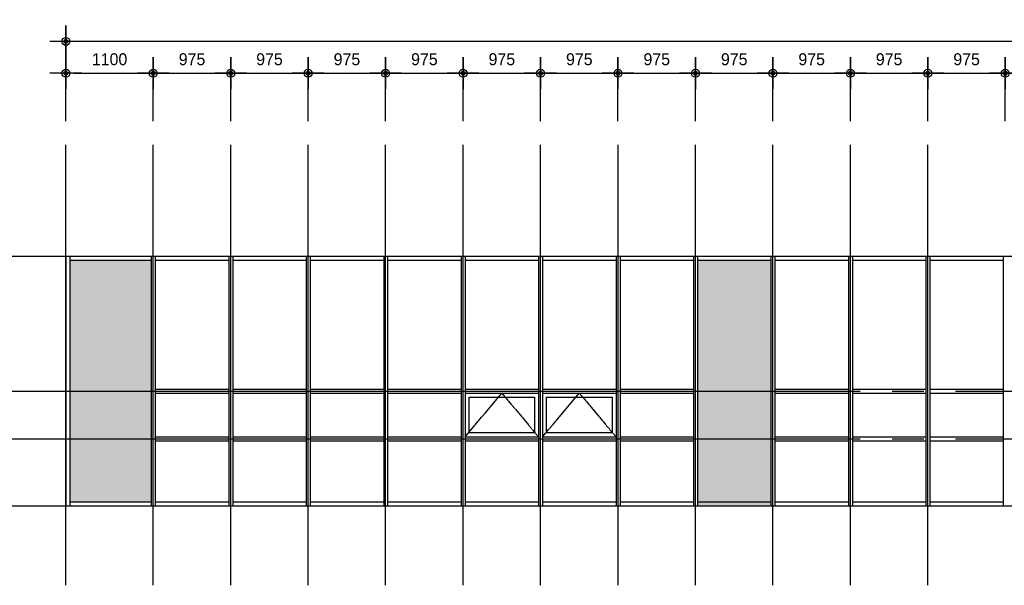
# Model space of a CAD drawing. Header units: millimetres. Extents: x 3445018 to 4174071, y -6064565 to -5122887.
# Tile 4 of 192: x 3683435 to 3695829, y -6043598 to -6036484. Entities that reach past the tile are written whole.
import ezdxf

# ---------------------------------------------------------------- set-up
doc = ezdxf.new("R2010")
doc.units = ezdxf.units.MM
doc.header["$MEASUREMENT"] = 0
doc.linetypes.add('CEN', pattern=[66, 60, -2, 2, -2])
doc.layers.get('DEFPOINTS').update_dxf_attribs({"linetype": 'CONTINUOUS'})
for name, color, linetype in [('A_GE_CEN', 1, 'CEN'), ('CEN', 13, 'CEN'), ('DIM', 7, 'CONTINUOUS'), ('SO-252', 252, 'CONTINUOUS'), ('WIN1', 4, 'CONTINUOUS'), ('WIN2', 9, 'CONTINUOUS')]:
    doc.layers.add(name, color=color, linetype=linetype)
doc.styles.add('HY울릉도 L', font='txt')
doc.styles.add('SDP-S', font='txt')
doc.dimstyles.new('SMDI-3', dxfattribs={"dimtxt": 3, "dimasz": 1, "dimexe": 2, "dimexo": 3, "dimgap": 1, "dimtad": 1, "dimdsep": 46, "dimtxsty": 'HY울릉도 L', "dimblk": 'Z_DOT', "dimcen": 2.5, "dimdle": 1.5, "dimclrd": 1, "dimclre": 1, "dimclrt": 2, "dimadec": 0, "dimazin": 0, "dimtfac": 1, "dimtix": 1, "dimtmove": 2, "dimatfit": 3, "dimldrblk": 'Z_DOT', "dimfxl": 2, "dimtvp": 1, "dimtolj": 1, "dimtzin": 0, "dimarcsym": 0})

# ---------------------------------------------------------------- blocks, each defined once
blk = doc.blocks.new('Z_DOT')
at = {"layer": 'DIM', "color": 1, "ltscale": 3}
for p, q in [((0, -2), (0, 2)), ((-2, 0), (2, 0))]:
    blk.add_line(p, q, dxfattribs=at)
for radius in [0.5, 0.25]:
    blk.add_circle((0, 0), radius, dxfattribs=at)
blk = doc.blocks.new('*D1013')
at = {"layer": 'DEFPOINTS', "color": 0, "ltscale": 3, "transparency": 16777216}
for p in [(3685116, -6037157), (3684016, -6038057), (3685116, -6038058)]:
    blk.add_point(p, dxfattribs=at)
at = {"layer": 'DIM', "color": 1, "lineweight": -2, "ltscale": 3, "transparency": 16777216}
for p, q in [((3684016, -6037757), (3684016, -6036957)), ((3685116, -6037758), (3685116, -6036957)), ((3684116, -6037157), (3685016, -6037157))]:
    blk.add_line(p, q, dxfattribs=at)
at = {"layer": 'DIM', "color": 1, "lineweight": -2, "ltscale": 3, "transparency": 16777216, "xscale": 100, "yscale": 100, "zscale": 100, "rotation": 180}
blk.add_blockref('Z_DOT', (3684016, -6037157), dxfattribs=at)
at = {"layer": 'DIM', "color": 1, "lineweight": -2, "ltscale": 3, "transparency": 16777216, "xscale": 100, "yscale": 100, "zscale": 100}
blk.add_blockref('Z_DOT', (3685116, -6037157), dxfattribs=at)
at = {"layer": 'DIM', "color": 2, "ltscale": 3, "transparency": 16777216, "insert": (3684566, -6036982), "char_height": 150, "attachment_point": 5, "style": 'SDP-S'}
blk.add_mtext('\\A1;1100', dxfattribs=at)
blk = doc.blocks.new('*D1014')
at = {"layer": 'DEFPOINTS', "color": 0, "ltscale": 3, "transparency": 16777216}
for p in [(3686091, -6037157), (3685116, -6038057), (3686091, -6038058)]:
    blk.add_point(p, dxfattribs=at)
at = {"layer": 'DIM', "color": 1, "lineweight": -2, "ltscale": 3, "transparency": 16777216}
for p, q in [((3685116, -6037757), (3685116, -6036957)), ((3686091, -6037758), (3686091, -6036957)), ((3685216, -6037157), (3685991, -6037157))]:
    blk.add_line(p, q, dxfattribs=at)
at = {"layer": 'DIM', "color": 1, "lineweight": -2, "ltscale": 3, "transparency": 16777216, "xscale": 100, "yscale": 100, "zscale": 100, "rotation": 180}
blk.add_blockref('Z_DOT', (3685116, -6037157), dxfattribs=at)
at = {"layer": 'DIM', "color": 1, "lineweight": -2, "ltscale": 3, "transparency": 16777216, "xscale": 100, "yscale": 100, "zscale": 100}
blk.add_blockref('Z_DOT', (3686091, -6037157), dxfattribs=at)
at = {"layer": 'DIM', "color": 2, "ltscale": 3, "transparency": 16777216, "insert": (3685604, -6036982), "char_height": 150, "attachment_point": 5, "style": 'SDP-S'}
blk.add_mtext('\\A1;975', dxfattribs=at)
blk = doc.blocks.new('*D1015')
at = {"layer": 'DEFPOINTS', "color": 0, "ltscale": 3, "transparency": 16777216}
for p in [(3687066, -6037157), (3686091, -6038057), (3687066, -6038058)]:
    blk.add_point(p, dxfattribs=at)
at = {"layer": 'DIM', "color": 1, "lineweight": -2, "ltscale": 3, "transparency": 16777216}
for p, q in [((3686091, -6037757), (3686091, -6036957)), ((3687066, -6037758), (3687066, -6036957)), ((3686191, -6037157), (3686966, -6037157))]:
    blk.add_line(p, q, dxfattribs=at)
at = {"layer": 'DIM', "color": 1, "lineweight": -2, "ltscale": 3, "transparency": 16777216, "xscale": 100, "yscale": 100, "zscale": 100, "rotation": 180}
blk.add_blockref('Z_DOT', (3686091, -6037157), dxfattribs=at)
at = {"layer": 'DIM', "color": 1, "lineweight": -2, "ltscale": 3, "transparency": 16777216, "xscale": 100, "yscale": 100, "zscale": 100}
blk.add_blockref('Z_DOT', (3687066, -6037157), dxfattribs=at)
at = {"layer": 'DIM', "color": 2, "ltscale": 3, "transparency": 16777216, "insert": (3686579, -6036982), "char_height": 150, "attachment_point": 5, "style": 'SDP-S'}
blk.add_mtext('\\A1;975', dxfattribs=at)
blk = doc.blocks.new('*D1016')
at = {"layer": 'DEFPOINTS', "color": 0, "ltscale": 3, "transparency": 16777216}
for p in [(3688041, -6037157), (3687066, -6038057), (3688041, -6038058)]:
    blk.add_point(p, dxfattribs=at)
at = {"layer": 'DIM', "color": 1, "lineweight": -2, "ltscale": 3, "transparency": 16777216}
for p, q in [((3687066, -6037757), (3687066, -6036957)), ((3688041, -6037758), (3688041, -6036957)), ((3687166, -6037157), (3687941, -6037157))]:
    blk.add_line(p, q, dxfattribs=at)
at = {"layer": 'DIM', "color": 1, "lineweight": -2, "ltscale": 3, "transparency": 16777216, "xscale": 100, "yscale": 100, "zscale": 100, "rotation": 180}
blk.add_blockref('Z_DOT', (3687066, -6037157), dxfattribs=at)
at = {"layer": 'DIM', "color": 1, "lineweight": -2, "ltscale": 3, "transparency": 16777216, "xscale": 100, "yscale": 100, "zscale": 100}
blk.add_blockref('Z_DOT', (3688041, -6037157), dxfattribs=at)
at = {"layer": 'DIM', "color": 2, "ltscale": 3, "transparency": 16777216, "insert": (3687554, -6036982), "char_height": 150, "attachment_point": 5, "style": 'SDP-S'}
blk.add_mtext('\\A1;975', dxfattribs=at)
blk = doc.blocks.new('*D1017')
at = {"layer": 'DEFPOINTS', "color": 0, "ltscale": 3, "transparency": 16777216}
for p in [(3689016, -6037157), (3688041, -6038057), (3689016, -6038058)]:
    blk.add_point(p, dxfattribs=at)
at = {"layer": 'DIM', "color": 1, "lineweight": -2, "ltscale": 3, "transparency": 16777216}
for p, q in [((3688041, -6037757), (3688041, -6036957)), ((3689016, -6037758), (3689016, -6036957)), ((3688141, -6037157), (3688916, -6037157))]:
    blk.add_line(p, q, dxfattribs=at)
at = {"layer": 'DIM', "color": 1, "lineweight": -2, "ltscale": 3, "transparency": 16777216, "xscale": 100, "yscale": 100, "zscale": 100, "rotation": 180}
blk.add_blockref('Z_DOT', (3688041, -6037157), dxfattribs=at)
at = {"layer": 'DIM', "color": 1, "lineweight": -2, "ltscale": 3, "transparency": 16777216, "xscale": 100, "yscale": 100, "zscale": 100}
blk.add_blockref('Z_DOT', (3689016, -6037157), dxfattribs=at)
at = {"layer": 'DIM', "color": 2, "ltscale": 3, "transparency": 16777216, "insert": (3688529, -6036982), "char_height": 150, "attachment_point": 5, "style": 'SDP-S'}
blk.add_mtext('\\A1;975', dxfattribs=at)
blk = doc.blocks.new('*D1018')
at = {"layer": 'DEFPOINTS', "color": 0, "ltscale": 3, "transparency": 16777216}
for p in [(3689991, -6037157), (3689016, -6038057), (3689991, -6038058)]:
    blk.add_point(p, dxfattribs=at)
at = {"layer": 'DIM', "color": 1, "lineweight": -2, "ltscale": 3, "transparency": 16777216}
for p, q in [((3689016, -6037757), (3689016, -6036957)), ((3689991, -6037758), (3689991, -6036957)), ((3689116, -6037157), (3689891, -6037157))]:
    blk.add_line(p, q, dxfattribs=at)
at = {"layer": 'DIM', "color": 1, "lineweight": -2, "ltscale": 3, "transparency": 16777216, "xscale": 100, "yscale": 100, "zscale": 100, "rotation": 180}
blk.add_blockref('Z_DOT', (3689016, -6037157), dxfattribs=at)
at = {"layer": 'DIM', "color": 1, "lineweight": -2, "ltscale": 3, "transparency": 16777216, "xscale": 100, "yscale": 100, "zscale": 100}
blk.add_blockref('Z_DOT', (3689991, -6037157), dxfattribs=at)
at = {"layer": 'DIM', "color": 2, "ltscale": 3, "transparency": 16777216, "insert": (3689504, -6036982), "char_height": 150, "attachment_point": 5, "style": 'SDP-S'}
blk.add_mtext('\\A1;975', dxfattribs=at)
blk = doc.blocks.new('*D1019')
at = {"layer": 'DEFPOINTS', "color": 0, "ltscale": 3, "transparency": 16777216}
for p in [(3690966, -6037157), (3689991, -6038057), (3690966, -6038058)]:
    blk.add_point(p, dxfattribs=at)
at = {"layer": 'DIM', "color": 1, "lineweight": -2, "ltscale": 3, "transparency": 16777216}
for p, q in [((3689991, -6037757), (3689991, -6036957)), ((3690966, -6037758), (3690966, -6036957)), ((3690091, -6037157), (3690866, -6037157))]:
    blk.add_line(p, q, dxfattribs=at)
at = {"layer": 'DIM', "color": 1, "lineweight": -2, "ltscale": 3, "transparency": 16777216, "xscale": 100, "yscale": 100, "zscale": 100, "rotation": 180}
blk.add_blockref('Z_DOT', (3689991, -6037157), dxfattribs=at)
at = {"layer": 'DIM', "color": 1, "lineweight": -2, "ltscale": 3, "transparency": 16777216, "xscale": 100, "yscale": 100, "zscale": 100}
blk.add_blockref('Z_DOT', (3690966, -6037157), dxfattribs=at)
at = {"layer": 'DIM', "color": 2, "ltscale": 3, "transparency": 16777216, "insert": (3690479, -6036982), "char_height": 150, "attachment_point": 5, "style": 'SDP-S'}
blk.add_mtext('\\A1;975', dxfattribs=at)
blk = doc.blocks.new('*D1020')
at = {"layer": 'DEFPOINTS', "color": 0, "ltscale": 3, "transparency": 16777216}
for p in [(3691941, -6037157), (3690966, -6038057), (3691941, -6038058)]:
    blk.add_point(p, dxfattribs=at)
at = {"layer": 'DIM', "color": 1, "lineweight": -2, "ltscale": 3, "transparency": 16777216}
for p, q in [((3690966, -6037757), (3690966, -6036957)), ((3691941, -6037758), (3691941, -6036957)), ((3691066, -6037157), (3691841, -6037157))]:
    blk.add_line(p, q, dxfattribs=at)
at = {"layer": 'DIM', "color": 1, "lineweight": -2, "ltscale": 3, "transparency": 16777216, "xscale": 100, "yscale": 100, "zscale": 100, "rotation": 180}
blk.add_blockref('Z_DOT', (3690966, -6037157), dxfattribs=at)
at = {"layer": 'DIM', "color": 1, "lineweight": -2, "ltscale": 3, "transparency": 16777216, "xscale": 100, "yscale": 100, "zscale": 100}
blk.add_blockref('Z_DOT', (3691941, -6037157), dxfattribs=at)
at = {"layer": 'DIM', "color": 2, "ltscale": 3, "transparency": 16777216, "insert": (3691454, -6036982), "char_height": 150, "attachment_point": 5, "style": 'SDP-S'}
blk.add_mtext('\\A1;975', dxfattribs=at)
blk = doc.blocks.new('*D1003')
at = {"layer": 'DEFPOINTS', "color": 0, "ltscale": 3, "transparency": 16777216}
for p in [(3692916, -6037157), (3691941, -6038057), (3692916, -6038058)]:
    blk.add_point(p, dxfattribs=at)
at = {"layer": 'DIM', "color": 1, "lineweight": -2, "ltscale": 3, "transparency": 16777216}
for p, q in [((3691941, -6037757), (3691941, -6036957)), ((3692916, -6037758), (3692916, -6036957)), ((3692041, -6037157), (3692816, -6037157))]:
    blk.add_line(p, q, dxfattribs=at)
at = {"layer": 'DIM', "color": 1, "lineweight": -2, "ltscale": 3, "transparency": 16777216, "xscale": 100, "yscale": 100, "zscale": 100, "rotation": 180}
blk.add_blockref('Z_DOT', (3691941, -6037157), dxfattribs=at)
at = {"layer": 'DIM', "color": 1, "lineweight": -2, "ltscale": 3, "transparency": 16777216, "xscale": 100, "yscale": 100, "zscale": 100}
blk.add_blockref('Z_DOT', (3692916, -6037157), dxfattribs=at)
at = {"layer": 'DIM', "color": 2, "ltscale": 3, "transparency": 16777216, "insert": (3692429, -6036982), "char_height": 150, "attachment_point": 5, "style": 'SDP-S'}
blk.add_mtext('\\A1;975', dxfattribs=at)
blk = doc.blocks.new('*D1004')
at = {"layer": 'DEFPOINTS', "color": 0, "ltscale": 3, "transparency": 16777216}
for p in [(3693891, -6037157), (3692916, -6038057), (3693891, -6038058)]:
    blk.add_point(p, dxfattribs=at)
at = {"layer": 'DIM', "color": 1, "lineweight": -2, "ltscale": 3, "transparency": 16777216}
for p, q in [((3692916, -6037757), (3692916, -6036957)), ((3693891, -6037758), (3693891, -6036957)), ((3693016, -6037157), (3693791, -6037157))]:
    blk.add_line(p, q, dxfattribs=at)
at = {"layer": 'DIM', "color": 1, "lineweight": -2, "ltscale": 3, "transparency": 16777216, "xscale": 100, "yscale": 100, "zscale": 100, "rotation": 180}
blk.add_blockref('Z_DOT', (3692916, -6037157), dxfattribs=at)
at = {"layer": 'DIM', "color": 1, "lineweight": -2, "ltscale": 3, "transparency": 16777216, "xscale": 100, "yscale": 100, "zscale": 100}
blk.add_blockref('Z_DOT', (3693891, -6037157), dxfattribs=at)
at = {"layer": 'DIM', "color": 2, "ltscale": 3, "transparency": 16777216, "insert": (3693404, -6036982), "char_height": 150, "attachment_point": 5, "style": 'SDP-S'}
blk.add_mtext('\\A1;975', dxfattribs=at)
blk = doc.blocks.new('*D1005')
at = {"layer": 'DEFPOINTS', "color": 0, "ltscale": 3, "transparency": 16777216}
for p in [(3694866, -6037157), (3693891, -6038057), (3694866, -6038058)]:
    blk.add_point(p, dxfattribs=at)
at = {"layer": 'DIM', "color": 1, "lineweight": -2, "ltscale": 3, "transparency": 16777216}
for p, q in [((3693891, -6037757), (3693891, -6036957)), ((3694866, -6037758), (3694866, -6036957)), ((3693991, -6037157), (3694766, -6037157))]:
    blk.add_line(p, q, dxfattribs=at)
at = {"layer": 'DIM', "color": 1, "lineweight": -2, "ltscale": 3, "transparency": 16777216, "xscale": 100, "yscale": 100, "zscale": 100, "rotation": 180}
blk.add_blockref('Z_DOT', (3693891, -6037157), dxfattribs=at)
at = {"layer": 'DIM', "color": 1, "lineweight": -2, "ltscale": 3, "transparency": 16777216, "xscale": 100, "yscale": 100, "zscale": 100}
blk.add_blockref('Z_DOT', (3694866, -6037157), dxfattribs=at)
at = {"layer": 'DIM', "color": 2, "ltscale": 3, "transparency": 16777216, "insert": (3694379, -6036982), "char_height": 150, "attachment_point": 5, "style": 'SDP-S'}
blk.add_mtext('\\A1;975', dxfattribs=at)
blk = doc.blocks.new('*D1006')
at = {"layer": 'DEFPOINTS', "color": 0, "ltscale": 3, "transparency": 16777216}
for p in [(3695841, -6037157), (3694866, -6038057), (3695841, -6038058)]:
    blk.add_point(p, dxfattribs=at)
at = {"layer": 'DIM', "color": 1, "lineweight": -2, "ltscale": 3, "transparency": 16777216}
for p, q in [((3694866, -6037757), (3694866, -6036957)), ((3695841, -6037758), (3695841, -6036957)), ((3694966, -6037157), (3695741, -6037157))]:
    blk.add_line(p, q, dxfattribs=at)
at = {"layer": 'DIM', "color": 1, "lineweight": -2, "ltscale": 3, "transparency": 16777216, "xscale": 100, "yscale": 100, "zscale": 100, "rotation": 180}
blk.add_blockref('Z_DOT', (3694866, -6037157), dxfattribs=at)
at = {"layer": 'DIM', "color": 1, "lineweight": -2, "ltscale": 3, "transparency": 16777216, "xscale": 100, "yscale": 100, "zscale": 100}
blk.add_blockref('Z_DOT', (3695841, -6037157), dxfattribs=at)
at = {"layer": 'DIM', "color": 2, "ltscale": 3, "transparency": 16777216, "insert": (3695354, -6036982), "char_height": 150, "attachment_point": 5, "style": 'SDP-S'}
blk.add_mtext('\\A1;975', dxfattribs=at)
blk = doc.blocks.new('*D1007')
at = {"layer": 'DEFPOINTS', "color": 0, "ltscale": 3, "transparency": 16777216}
for p in [(3696816, -6037157), (3695841, -6038057), (3696816, -6038058)]:
    blk.add_point(p, dxfattribs=at)
at = {"layer": 'DIM', "color": 1, "lineweight": -2, "ltscale": 3, "transparency": 16777216}
for p, q in [((3695841, -6037757), (3695841, -6036957)), ((3696816, -6037758), (3696816, -6036957)), ((3695941, -6037157), (3696716, -6037157))]:
    blk.add_line(p, q, dxfattribs=at)
at = {"layer": 'DIM', "color": 1, "lineweight": -2, "ltscale": 3, "transparency": 16777216, "xscale": 100, "yscale": 100, "zscale": 100, "rotation": 180}
blk.add_blockref('Z_DOT', (3695841, -6037157), dxfattribs=at)
at = {"layer": 'DIM', "color": 1, "lineweight": -2, "ltscale": 3, "transparency": 16777216, "xscale": 100, "yscale": 100, "zscale": 100}
blk.add_blockref('Z_DOT', (3696816, -6037157), dxfattribs=at)
at = {"layer": 'DIM', "color": 2, "ltscale": 3, "transparency": 16777216, "insert": (3696329, -6036982), "char_height": 150, "attachment_point": 5, "style": 'SDP-S'}
blk.add_mtext('\\A1;975', dxfattribs=at)
blk = doc.blocks.new('*D1000')
at = {"layer": 'DEFPOINTS', "color": 0, "ltscale": 3, "transparency": 16777216}
for p in [(3684016, -6036757), (3684016, -6038058), (3719366, -6038058)]:
    blk.add_point(p, dxfattribs=at)
at = {"layer": 'DIM', "color": 1, "lineweight": -2, "ltscale": 3, "transparency": 16777216}
for p, q in [((3684016, -6037758), (3684016, -6036557)), ((3719366, -6037758), (3719366, -6036557)), ((3719266, -6036757), (3684116, -6036757))]:
    blk.add_line(p, q, dxfattribs=at)
at = {"layer": 'DIM', "color": 1, "lineweight": -2, "ltscale": 3, "transparency": 16777216, "xscale": 100, "yscale": 100, "zscale": 100, "rotation": 180}
blk.add_blockref('Z_DOT', (3684016, -6036757), dxfattribs=at)
at = {"layer": 'DIM', "color": 1, "lineweight": -2, "ltscale": 3, "transparency": 16777216, "xscale": 100, "yscale": 100, "zscale": 100}
blk.add_blockref('Z_DOT', (3719366, -6036757), dxfattribs=at)
at = {"layer": 'DIM', "color": 2, "ltscale": 3, "transparency": 16777216, "insert": (3701691, -6036582), "char_height": 150, "attachment_point": 5, "style": 'SDP-S'}
blk.add_mtext('\\A1;35350', dxfattribs=at)

msp = doc.modelspace()

# ---------------------------------------------------------------- hatches: boundary and pattern name
at = {"layer": 'SO-252', "ltscale": 200}
h = msp.add_hatch(color=256, dxfattribs=at)
h.dxf.hatch_style = 1
h.paths.add_polyline_path([(3685091.297, -6039507.235), (3684066.297, -6039507.235), (3684066.297, -6042547.235), (3685091.297, -6042547.235)])
h = msp.add_hatch(color=256, dxfattribs=at)
h.dxf.hatch_style = 1
h.paths.add_polyline_path([(3692891.297, -6039507.235), (3691966.297, -6039507.235), (3691966.297, -6042607.235), (3692891.297, -6042607.235)])

# ---------------------------------------------------------------- linework, layer by layer
at = {"layer": 'A_GE_CEN', "ltscale": 200}
for p, q in [((3684016.297, -6043597.235), (3684016.297, -6038057.199)), ((3685116.297, -6043598.163), (3685116.297, -6038058.127)), ((3685116.297, -6043598.259), (3685116.297, -6038058.227)), ((3686091.297, -6043597.135), (3686091.297, -6038057.099)), ((3686091.297, -6043597.231), (3686091.297, -6038057.199)), ((3687066.297, -6043598.163), (3687066.297, -6038058.127)), ((3687066.297, -6043598.259), (3687066.297, -6038058.227)), ((3688041.297, -6043597.135), (3688041.297, -6038057.099)), ((3688041.297, -6043597.231), (3688041.297, -6038057.199)), ((3689016.297, -6043597.135), (3689016.297, -6038057.099)), ((3689016.297, -6043597.231), (3689016.297, -6038057.199)), ((3689991.297, -6043598.163), (3689991.297, -6038058.127)), ((3689991.297, -6043598.259), (3689991.297, -6038058.227)), ((3690966.297, -6043598.263), (3690966.297, -6038058.227)), ((3690966.297, -6043598.359), (3690966.297, -6038058.327)), ((3691941.297, -6043598.163), (3691941.297, -6038058.127)), ((3691941.297, -6043598.259), (3691941.297, -6038058.227)), ((3692916.297, -6043598.163), (3692916.297, -6038058.127)), ((3692916.297, -6043598.259), (3692916.297, -6038058.227)), ((3693891.297, -6043598.163), (3693891.297, -6038058.127)), ((3693891.297, -6043598.259), (3693891.297, -6038058.227)), ((3694866.297, -6043598.163), (3694866.297, -6038058.127)), ((3694866.297, -6043598.259), (3694866.297, -6038058.227)), ((3682015.696, -6039457.235), (3721366.365, -6039457.235)), ((3682015.696, -6039457.235), (3707365.696, -6039457.235)), ((3682015.696, -6041157.235), (3707365.696, -6041157.235)), ((3682015.696, -6041157.235), (3721366.365, -6041157.235)), ((3682015.696, -6041757.235), (3707365.696, -6041757.235)), ((3682015.696, -6041757.235), (3721366.365, -6041757.235)), ((3682015.696, -6042597.235), (3721366.365, -6042597.235)), ((3682016.297, -6042597.235), (3707366.297, -6042597.235))]:
    msp.add_line(p, q, dxfattribs=at)
at = {"layer": 'CEN'}
for points in [[(3689041.297, -6041732.235), (3689503.797, -6041182.235), (3689966.297, -6041732.235)], [(3690016.297, -6041732.235), (3690478.797, -6041182.235), (3690941.297, -6041732.235)]]:
    msp.add_lwpolyline(points, dxfattribs=at)
at = {"layer": 'WIN1', "ltscale": 200}
for p, q in [((3684016.297, -6039457.235), (3684016.297, -6042597.235)), ((3684016.297, -6039457.235), (3704641.297, -6039457.235)), ((3684066.297, -6039457.235), (3684066.297, -6042597.235)), ((3684066.297, -6039507.235), (3685091.297, -6039507.235)), ((3685091.297, -6039457.235), (3685091.297, -6042597.235)), ((3685141.297, -6039457.235), (3685141.297, -6042597.235)), ((3685141.297, -6039507.235), (3686066.297, -6039507.235)), ((3686066.297, -6039457.235), (3686066.297, -6042597.235)), ((3686116.297, -6039457.235), (3686116.297, -6042597.235)), ((3686116.297, -6039507.235), (3687041.297, -6039507.235)), ((3687041.297, -6039457.235), (3687041.297, -6042597.235)), ((3687091.297, -6039457.235), (3687091.297, -6042597.235)), ((3687091.297, -6039507.235), (3688016.297, -6039507.235)), ((3688016.297, -6039457.235), (3688016.297, -6042597.235)), ((3688066.297, -6039457.235), (3688066.297, -6042597.235)), ((3688066.297, -6039507.235), (3688991.297, -6039507.235)), ((3688991.297, -6039457.235), (3688991.297, -6042597.235)), ((3689041.297, -6039457.235), (3689041.297, -6042597.235)), ((3689041.297, -6039507.235), (3689966.297, -6039507.235)), ((3689966.297, -6039457.235), (3689966.297, -6042597.235)), ((3690016.297, -6039457.235), (3690016.297, -6042597.235)), ((3690016.297, -6039507.235), (3690941.297, -6039507.235)), ((3690941.297, -6039457.235), (3690941.297, -6042597.235)), ((3690991.297, -6039457.235), (3690991.297, -6042597.235)), ((3690991.297, -6039507.235), (3691916.297, -6039507.235)), ((3691916.297, -6039457.235), (3691916.297, -6042597.235)), ((3691966.297, -6039457.235), (3691966.297, -6042597.235)), ((3691966.297, -6039507.235), (3692891.297, -6039507.235)), ((3692891.297, -6039457.235), (3692891.297, -6042597.235)), ((3692941.297, -6039457.235), (3692941.297, -6042597.235)), ((3692941.297, -6039507.235), (3693866.297, -6039507.235)), ((3693866.297, -6039457.235), (3693866.297, -6042597.235)), ((3693916.297, -6039457.235), (3693916.297, -6042597.235)), ((3693916.297, -6039507.235), (3694841.297, -6039507.235)), ((3694841.297, -6039457.235), (3694841.297, -6042597.235)), ((3694891.297, -6039457.235), (3694891.297, -6042597.235)), ((3694891.297, -6039507.235), (3695816.297, -6039507.235)), ((3695816.297, -6039457.235), (3695816.297, -6042597.235)), ((3685141.297, -6041132.235), (3686066.297, -6041132.235)), ((3685141.297, -6041182.235), (3686066.297, -6041182.235)), ((3686116.297, -6041132.235), (3687041.297, -6041132.235)), ((3686116.297, -6041182.235), (3687041.297, -6041182.235)), ((3687091.297, -6041132.235), (3688016.297, -6041132.235)), ((3687091.297, -6041182.235), (3688016.297, -6041182.235)), ((3688066.297, -6041132.235), (3688991.297, -6041132.235)), ((3688066.297, -6041182.235), (3688991.297, -6041182.235)), ((3689041.297, -6041132.235), (3689966.297, -6041132.235)), ((3689041.297, -6041182.235), (3689966.297, -6041182.235)), ((3690016.297, -6041132.235), (3690941.297, -6041132.235)), ((3690016.297, -6041182.235), (3690941.297, -6041182.235)), ((3690991.297, -6041132.235), (3691916.297, -6041132.235)), ((3690991.297, -6041182.235), (3691916.297, -6041182.235)), ((3692941.297, -6041132.235), (3693866.297, -6041132.235)), ((3692941.297, -6041182.235), (3693866.297, -6041182.235)), ((3693916.297, -6041132.235), (3694841.297, -6041132.235)), ((3693916.297, -6041182.235), (3694841.297, -6041182.235)), ((3694891.297, -6041132.235), (3695816.297, -6041132.235)), ((3694891.297, -6041182.235), (3695816.297, -6041182.235)), ((3685141.297, -6041732.235), (3686066.297, -6041732.235)), ((3685141.297, -6041782.235), (3686066.297, -6041782.235)), ((3686116.297, -6041732.235), (3687041.297, -6041732.235)), ((3686116.297, -6041782.235), (3687041.297, -6041782.235)), ((3687091.297, -6041732.235), (3688016.297, -6041732.235)), ((3687091.297, -6041782.235), (3688016.297, -6041782.235)), ((3688066.297, -6041732.235), (3688991.297, -6041732.235)), ((3688066.297, -6041782.235), (3688991.297, -6041782.235)), ((3689041.297, -6041732.235), (3689966.297, -6041732.235)), ((3689041.297, -6041782.235), (3689966.297, -6041782.235)), ((3690016.297, -6041732.235), (3690941.297, -6041732.235)), ((3690016.297, -6041782.235), (3690941.297, -6041782.235)), ((3690991.297, -6041732.235), (3691916.297, -6041732.235)), ((3690991.297, -6041782.235), (3691916.297, -6041782.235)), ((3692941.297, -6041732.235), (3693866.297, -6041732.235)), ((3692941.297, -6041782.235), (3693866.297, -6041782.235)), ((3693916.297, -6041732.235), (3694841.297, -6041732.235)), ((3693916.297, -6041782.235), (3694841.297, -6041782.235)), ((3694891.297, -6041732.235), (3695816.297, -6041732.235)), ((3694891.297, -6041782.235), (3695816.297, -6041782.235)), ((3684066.297, -6042547.235), (3685091.297, -6042547.235)), ((3685141.297, -6042547.235), (3686066.297, -6042547.235)), ((3686116.297, -6042547.235), (3687041.297, -6042547.235)), ((3687091.297, -6042547.235), (3688016.297, -6042547.235)), ((3688066.297, -6042547.235), (3688991.297, -6042547.235)), ((3689041.297, -6042547.235), (3689966.297, -6042547.235)), ((3690016.297, -6042547.235), (3690941.297, -6042547.235)), ((3690991.297, -6042547.235), (3691916.297, -6042547.235)), ((3691966.297, -6042547.235), (3692891.297, -6042547.235)), ((3692941.297, -6042547.235), (3693866.297, -6042547.235)), ((3693916.297, -6042547.235), (3694841.297, -6042547.235)), ((3694891.297, -6042547.235), (3695816.297, -6042547.235)), ((3684016.297, -6042597.235), (3704641.297, -6042597.235))]:
    msp.add_line(p, q, dxfattribs=at)
at = {"layer": 'WIN2', "ltscale": 200}
for points in [[(3689091.297, -6041232.235), (3689916.297, -6041232.235), (3689916.297, -6041682.235), (3689091.297, -6041682.235)], [(3690066.297, -6041232.235), (3690891.297, -6041232.235), (3690891.297, -6041682.235), (3690066.297, -6041682.235)]]:
    msp.add_lwpolyline(points, close=True, dxfattribs=at)

# ---------------------------------------------------------------- dimensions: what is measured, and where the dimension line sits
at = {"layer": 'DIM', "ltscale": 3}
dim = msp.add_linear_dim(base=(3684016.297, -6036757.299), p1=(3719366.297, -6038058.327), p2=(3684016.297, -6038058.327), text='35350', dimstyle='SMDI-3', override={"dimscale": 100, "dimtxt": 1.5, "dimtxsty": 'SDP-S'}, dxfattribs=at)
dim.commit()
dim.dimension.update_dxf_attribs({"geometry": '*D1000', "text_midpoint": (3701691.297, -6036582.197)})
for base, p1, p2, picture, middle in [((3685116.297, -6037157.22), (3684016.297, -6038057.199), (3685116.297, -6038058.227), '*D1013', (3684566.297, -6036982.118)), ((3686091.297, -6037157.22), (3685116.297, -6038057.199), (3686091.297, -6038058.227), '*D1014', (3685603.797, -6036982.118)), ((3687066.297, -6037157.22), (3686091.297, -6038057.199), (3687066.297, -6038058.227), '*D1015', (3686578.797, -6036982.118)), ((3688041.297, -6037157.22), (3687066.297, -6038057.199), (3688041.297, -6038058.227), '*D1016', (3687553.797, -6036982.118)), ((3689016.297, -6037157.22), (3688041.297, -6038057.199), (3689016.297, -6038058.227), '*D1017', (3688528.797, -6036982.118)), ((3689991.297, -6037157.22), (3689016.297, -6038057.199), (3689991.297, -6038058.227), '*D1018', (3689503.797, -6036982.118)), ((3690966.297, -6037157.22), (3689991.297, -6038057.199), (3690966.297, -6038058.227), '*D1019', (3690478.797, -6036982.118)), ((3691941.297, -6037157.22), (3690966.297, -6038057.199), (3691941.297, -6038058.227), '*D1020', (3691453.797, -6036982.118)), ((3692916.297, -6037157.22), (3691941.297, -6038057.199), (3692916.297, -6038058.227), '*D1003', (3692428.797, -6036982.118)), ((3693891.297, -6037157.22), (3692916.297, -6038057.199), (3693891.297, -6038058.227), '*D1004', (3693403.797, -6036982.118)), ((3694866.297, -6037157.22), (3693891.297, -6038057.199), (3694866.297, -6038058.227), '*D1005', (3694378.797, -6036982.118)), ((3695841.297, -6037157.22), (3694866.297, -6038057.199), (3695841.297, -6038058.227), '*D1006', (3695353.797, -6036982.118)), ((3696816.297, -6037157.22), (3695841.297, -6038057.199), (3696816.297, -6038058.227), '*D1007', (3696328.797, -6036982.118))]:
    dim = msp.add_linear_dim(base=base, p1=p1, p2=p2, angle=180, dimstyle='SMDI-3', override={"dimscale": 100, "dimtxt": 1.5, "dimtxsty": 'SDP-S'}, dxfattribs=at)
    dim.commit()
    dim.dimension.update_dxf_attribs({"geometry": picture, "text_midpoint": middle})

doc.saveas('drawing.dxf')
